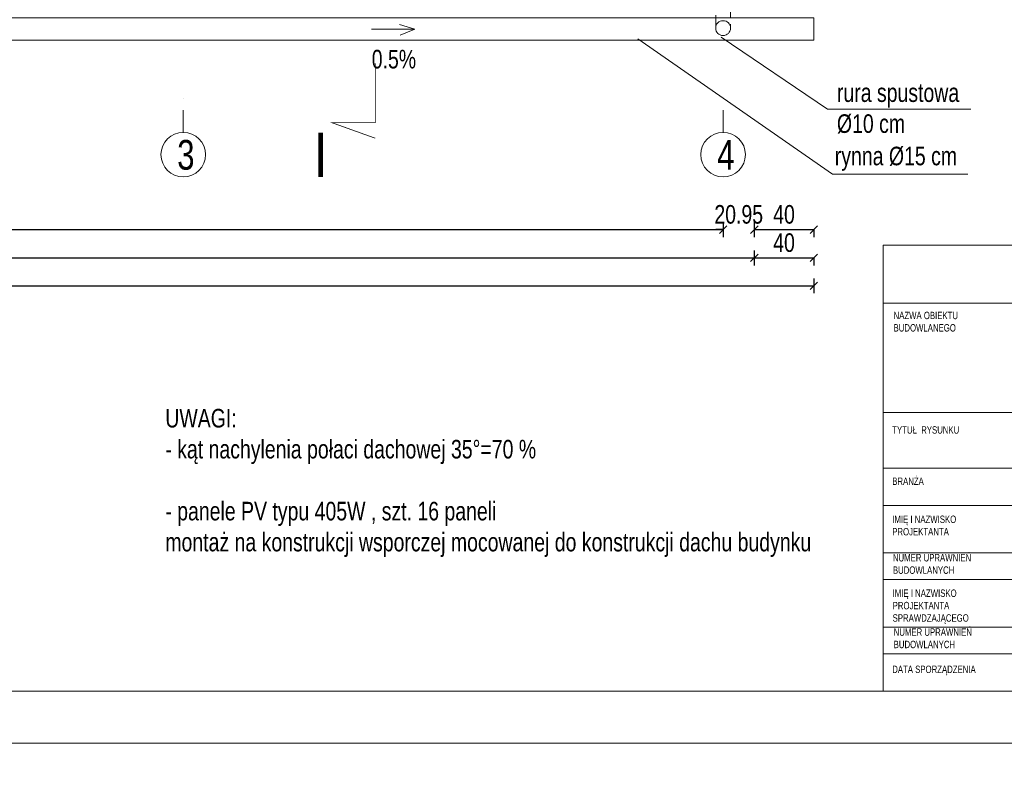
# Model space of a CAD drawing. Header units: inches. Extents: x 0 to 77643, y -44170 to 0.
# Tile 86 of 159: x 72327 to 72989, y -40560 to -40048. Entities that reach past the tile are written whole.
import ezdxf

# ---------------------------------------------------------------- set-up
doc = ezdxf.new("R2010")
doc.units = ezdxf.units.IN
doc.header["$MEASUREMENT"] = 0
doc.linetypes.add('DASHDOT', pattern=[1, 0.5, -0.25, 0, -0.25])
doc.linetypes.add('HIDDEN', pattern=[0.375, 0.25, -0.125])
doc.layers.get('0').update_dxf_attribs({"lineweight": 0})
doc.layers.get('Defpoints').update_dxf_attribs({"lineweight": 0})
for name, color, linetype, lineweight in [('A--tabelka rysunku', 7, 'Continuous', 0), ('p--dach-rura spustowa', 2, 'Continuous', 0), ('p--dach-rynna', 42, 'Continuous', 0), ('p--linia przekroju I-AB', 116, 'Continuous', 40), ('p--opisy dodatkowe', 33, 'Continuous', 0), ('p--osie konstr.-NR', 1, 'DASHDOT', 15), ('p--spadki terenu', 141, 'Continuous', 0), ('p--wymiary-1-50', 5, 'Continuous', 0)]:
    doc.layers.add(name, color=color, linetype=linetype, lineweight=lineweight)
doc.styles.add('1-50', font='arial.ttf', dxfattribs={"width": 0.75, "height": 12.5})
doc.styles.add('1-500', font='arial.ttf', dxfattribs={"width": 0.75, "height": 1.25})
doc.styles.add('Arial narrow', font='arial.ttf', dxfattribs={"width": 0.75})
doc.styles.get("Standard").update_dxf_attribs({"font": 'arial.ttf', "width": 0.75})
doc.dimstyles.new('1-50', dxfattribs={"dimtxt": 12.5, "dimasz": 5, "dimexe": 5, "dimexo": 5, "dimgap": 0.09, "dimtad": 0, "dimdsep": 46, "dimtxsty": '1-50', "dimblk": 'OBLIQUE', "dimcen": 0.09, "dimadec": 0, "dimazin": 0, "dimtfac": 1, "dimtdec": 4, "dimtix": 1, "dimtofl": 0, "dimtmove": 2, "dimatfit": 3, "dimldrblk": 'OBLIQUE', "dimfxl": 5, "dimfxlon": 1, "dimtvp": 0.8, "dimtolj": 1, "dimtzin": 0, "dimarcsym": 0})

# ---------------------------------------------------------------- blocks, each defined once
blk = doc.blocks.new('strzałka')
for q in [(-19.45, 4.13), (0, 0), (-18.87, -3.25)]:
    blk.add_line((-29.28, 0), q)
blk = doc.blocks.new('_OBLIQUE')
at = {"color": 0, "linetype": 'ByBlock', "lineweight": -2}
for p, q in [((-0.5, -0.5), (0.5, 0.5)), ((0, 0), (0, 0))]:
    blk.add_line(p, q, dxfattribs=at)
blk = doc.blocks.new('*D1287')
at = {"layer": 'Defpoints', "color": 0}
for p in [(71620.87, -40031.83), (72820.87, -40031.83), (72820.87, -40208.15)]:
    blk.add_point(p, dxfattribs=at)
at = {"layer": 'p--wymiary-1-50', "color": 0, "linetype": 'Continuous', "lineweight": -2}
for p, q in [((71620.87, -40203.15), (71620.87, -40213.15)), ((71620.87, -40208.15), (72820.87, -40208.15)), ((72820.87, -40203.15), (72820.87, -40213.15))]:
    blk.add_line(p, q, dxfattribs=at)
at = {"layer": 'p--wymiary-1-50', "color": 0, "lineweight": -2, "xscale": 5, "yscale": 5, "zscale": 5, "rotation": 180}
blk.add_blockref('_OBLIQUE', (71620.87, -40208.15), dxfattribs=at)
at = {"layer": 'p--wymiary-1-50', "color": 0, "lineweight": -2, "xscale": 5, "yscale": 5, "zscale": 5}
blk.add_blockref('_OBLIQUE', (72820.87, -40208.15), dxfattribs=at)
at = {"layer": 'p--wymiary-1-50', "color": 0, "linetype": 'Continuous', "ltscale": 12, "insert": (72220.87, -40197.94), "char_height": 12.5, "attachment_point": 5, "style": '1-50'}
blk.add_mtext('\\A1;1200', dxfattribs=at)
blk = doc.blocks.new('*D1293')
at = {"layer": 'Defpoints', "color": 0}
for p in [(71641.82, -40174.07), (72799.92, -40174.07), (72799.92, -40189.13)]:
    blk.add_point(p, dxfattribs=at)
at = {"layer": 'p--wymiary-1-50', "color": 0, "linetype": 'Continuous', "lineweight": -2}
for p, q in [((71641.82, -40184.13), (71641.82, -40194.13)), ((72799.92, -40184.13), (72799.92, -40194.13)), ((71641.82, -40189.13), (72799.92, -40189.13))]:
    blk.add_line(p, q, dxfattribs=at)
at = {"layer": 'p--wymiary-1-50', "color": 0, "lineweight": -2, "xscale": 5, "yscale": 5, "zscale": 5, "rotation": 180}
blk.add_blockref('_OBLIQUE', (71641.82, -40189.13), dxfattribs=at)
at = {"layer": 'p--wymiary-1-50', "color": 0, "lineweight": -2, "xscale": 5, "yscale": 5, "zscale": 5}
blk.add_blockref('_OBLIQUE', (72799.92, -40189.13), dxfattribs=at)
at = {"layer": 'p--wymiary-1-50', "color": 0, "linetype": 'Continuous', "ltscale": 12, "insert": (72220.87, -40178.92), "char_height": 12.5, "attachment_point": 5, "style": '1-50'}
blk.add_mtext('\\A1;1158.1', dxfattribs=at)
blk = doc.blocks.new('*D1296')
at = {"layer": 'Defpoints', "color": 0}
for p in [(72799.92, -40146.72), (72820.87, -40174.07), (72820.87, -40189.13)]:
    blk.add_point(p, dxfattribs=at)
at = {"layer": 'p--wymiary-1-50', "color": 0, "linetype": 'Continuous', "lineweight": -2}
for p, q in [((72799.92, -40184.13), (72799.92, -40194.13)), ((72820.87, -40184.13), (72820.87, -40194.13)), ((72799.92, -40189.13), (72794.92, -40189.13)), ((72820.87, -40189.13), (72825.87, -40189.13))]:
    blk.add_line(p, q, dxfattribs=at)
at = {"layer": 'p--wymiary-1-50', "color": 0, "lineweight": -2, "xscale": 5, "yscale": 5, "zscale": 5}
blk.add_blockref('_OBLIQUE', (72799.92, -40189.13), dxfattribs=at)
at = {"layer": 'p--wymiary-1-50', "color": 0, "lineweight": -2, "xscale": 5, "yscale": 5, "zscale": 5, "rotation": 180}
blk.add_blockref('_OBLIQUE', (72820.87, -40189.13), dxfattribs=at)
at = {"layer": 'p--wymiary-1-50', "color": 0, "linetype": 'Continuous', "ltscale": 12, "insert": (72810.4, -40178.92), "char_height": 12.5, "attachment_point": 5, "style": '1-50'}
blk.add_mtext('\\A1;20.95', dxfattribs=at)
blk = doc.blocks.new('*D1305')
at = {"layer": 'Defpoints', "color": 0}
for p in [(72820.87, -40184.13), (72860.87, -40184.13), (72860.87, -40189.13)]:
    blk.add_point(p, dxfattribs=at)
at = {"layer": 'p--wymiary-1-50', "color": 0, "linetype": 'Continuous', "lineweight": -2}
for p, q in [((72820.87, -40189.13), (72820.87, -40194.13)), ((72820.87, -40189.13), (72860.87, -40189.13)), ((72860.87, -40189.13), (72860.87, -40194.13))]:
    blk.add_line(p, q, dxfattribs=at)
at = {"layer": 'p--wymiary-1-50', "color": 0, "lineweight": -2, "xscale": 5, "yscale": 5, "zscale": 5, "rotation": 180}
blk.add_blockref('_OBLIQUE', (72820.87, -40189.13), dxfattribs=at)
at = {"layer": 'p--wymiary-1-50', "color": 0, "lineweight": -2, "xscale": 5, "yscale": 5, "zscale": 5}
blk.add_blockref('_OBLIQUE', (72860.87, -40189.13), dxfattribs=at)
at = {"layer": 'p--wymiary-1-50', "color": 0, "linetype": 'Continuous', "ltscale": 12, "insert": (72840.87, -40178.92), "char_height": 12.5, "attachment_point": 5, "style": '1-50'}
blk.add_mtext('\\A1;40', dxfattribs=at)
blk = doc.blocks.new('*D1306')
at = {"layer": 'Defpoints', "color": 0}
for p in [(72820.87, -40203.15), (72860.87, -40203.15), (72860.87, -40208.15)]:
    blk.add_point(p, dxfattribs=at)
at = {"layer": 'p--wymiary-1-50', "color": 0, "linetype": 'Continuous', "lineweight": -2}
for p, q in [((72820.87, -40208.15), (72820.87, -40213.15)), ((72820.87, -40208.15), (72860.87, -40208.15)), ((72860.87, -40208.15), (72860.87, -40213.15))]:
    blk.add_line(p, q, dxfattribs=at)
at = {"layer": 'p--wymiary-1-50', "color": 0, "lineweight": -2, "xscale": 5, "yscale": 5, "zscale": 5, "rotation": 180}
blk.add_blockref('_OBLIQUE', (72820.87, -40208.15), dxfattribs=at)
at = {"layer": 'p--wymiary-1-50', "color": 0, "lineweight": -2, "xscale": 5, "yscale": 5, "zscale": 5}
blk.add_blockref('_OBLIQUE', (72860.87, -40208.15), dxfattribs=at)
at = {"layer": 'p--wymiary-1-50', "color": 0, "linetype": 'Continuous', "ltscale": 12, "insert": (72840.87, -40197.94), "char_height": 12.5, "attachment_point": 5, "style": '1-50'}
blk.add_mtext('\\A1;40', dxfattribs=at)
blk = doc.blocks.new('*D1307')
at = {"layer": 'Defpoints', "color": 0}
for p in [(71580.87, -40203.15), (72860.87, -40203.15), (72860.87, -40226.93)]:
    blk.add_point(p, dxfattribs=at)
at = {"layer": 'p--wymiary-1-50', "color": 0, "linetype": 'Continuous', "lineweight": -2}
for p, q in [((71580.87, -40221.93), (71580.87, -40231.93)), ((71580.87, -40226.93), (72860.87, -40226.93)), ((72860.87, -40221.93), (72860.87, -40231.93))]:
    blk.add_line(p, q, dxfattribs=at)
at = {"layer": 'p--wymiary-1-50', "color": 0, "lineweight": -2, "xscale": 5, "yscale": 5, "zscale": 5, "rotation": 180}
blk.add_blockref('_OBLIQUE', (71580.87, -40226.93), dxfattribs=at)
at = {"layer": 'p--wymiary-1-50', "color": 0, "lineweight": -2, "xscale": 5, "yscale": 5, "zscale": 5}
blk.add_blockref('_OBLIQUE', (72860.87, -40226.93), dxfattribs=at)
at = {"layer": 'p--wymiary-1-50', "color": 0, "linetype": 'Continuous', "ltscale": 12, "insert": (72220.87, -40216.72), "char_height": 12.5, "attachment_point": 5, "style": '1-50'}
blk.add_mtext('\\A1;1280', dxfattribs=at)

msp = doc.modelspace()

# ---------------------------------------------------------------- linework, layer by layer
at = {"layer": 'A--tabelka rysunku', "linetype": 'Continuous'}
for p, q in [((73407.6501, -40199.6055), (72907.6501, -40199.6055)), ((73407.6501, -40238.66808), (72907.6501, -40238.66808)), ((73407.6501, -40312.1055), (72907.6501, -40312.1055)), ((73407.6501, -40312.1055), (72907.6501, -40312.1055)), ((73407.6501, -40349.6055), (72907.6501, -40349.6055)), ((73407.6501, -40374.6055), (72907.6501, -40374.6055)), ((73232.6501, -40406.6055), (72907.6501, -40406.6055)), ((73320.1501, -40424.6055), (72907.6501, -40424.6055)), ((73232.6501, -40456.6055), (72907.6501, -40456.6055)), ((73320.1501, -40474.6055), (72907.6501, -40474.6055))]:
    msp.add_line(p, q, dxfattribs=at)
for points in [[(71342.6501, -40534.6055), (73442.6501, -40534.6055), (73442.6501, -39049.6055), (71342.6501, -39049.6055)], [(71342.6501, -40534.6055), (73442.6501, -40534.6055), (73442.6501, -39049.6055), (71342.6501, -39049.6055)], [(71467.6501, -40499.6055), (73407.6501, -40499.6055), (73407.6501, -39084.6055), (71467.6501, -39084.6055)], [(72907.6501, -40499.6055), (73407.6501, -40499.6055), (73407.6501, -40199.6055), (72907.6501, -40199.6055)], [(69728.8043, -43504.6055), (73928.8043, -43504.6055), (73928.8043, -40534.6055), (69728.8043, -40534.6055)]]:
    msp.add_lwpolyline(points, close=True, dxfattribs=at)
at = {"layer": 'p--dach-rura spustowa', "linetype": 'HIDDEN', "lineweight": 5, "ltscale": 35}
for p, q in [((72794.92132, -40053.52947), (72794.92132, -39972.16429)), ((72804.92132, -39972.16429), (72804.92132, -40053.52947))]:
    msp.add_line(p, q, dxfattribs=at)
at = {"layer": 'p--dach-rura spustowa', "linetype": 'Continuous', "lineweight": 0, "ltscale": 75}
msp.add_circle((72799.92132, -40053.52947), 5, dxfattribs=at)
at = {"layer": 'p--dach-rynna', "linetype": 'Continuous'}
msp.add_lwpolyline([(71580.87132, -40046.70116), (72860.87132, -40046.70116), (72860.87132, -40061.70116), (71580.87132, -40061.70116)], close=True, dxfattribs=at)
at = {"layer": 'p--linia przekroju I-AB', "const_width": 0.5}
msp.add_lwpolyline([(72565.86091, -40077.19435), (72565.86091, -40117.20475), (72536.83376, -40117.20475), (72565.86091, -40127.61597)], dxfattribs=at)
at = {"layer": 'p--opisy dodatkowe', "lineweight": 5}
for points in [[(72964.47839, -40151.70048), (72873.59946, -40151.70049), (72742.58903, -40060.63426)], [(72966.64673, -40108.01395), (72870.19201, -40108.01395), (72798.67132, -40059.52947)]]:
    msp.add_lwpolyline(points, dxfattribs=at)
at = {"layer": 'p--osie konstr.-NR', "linetype": 'DASHDOT', "ltscale": 30}
for p, q in [((72436.67132, -40123.66661), (72436.67132, -40098.66661)), ((72799.92132, -40123.66661), (72799.92132, -40098.66661))]:
    msp.add_line(p, q, dxfattribs=at)
at = {"layer": 'p--osie konstr.-NR', "linetype": 'Continuous', "ltscale": 35}
for centre in [(72436.67132, -40138.66661), (72799.92132, -40138.66661)]:
    msp.add_circle(centre, 15, dxfattribs=at)

# ---------------------------------------------------------------- block references
at = {"layer": 'p--spadki terenu', "rotation": 180}
msp.add_blockref('strzałka', (72563.2483, -40054.24741), dxfattribs=at)

# ---------------------------------------------------------------- texts
at = {"layer": 'A--tabelka rysunku'}
for s, insert, char_height, width, attachment_point, style in [('{\\H0.75x;BUDOWA  BUDYNKU  ADMINISTRACYJNEGO\\P KANCELARIE  LEŚNICTW STEPNICA I ZIELONCZYN\\P\\H0.9259x; dz. 67/24, obręb 0011 Zielonczyn , gm. Stepnica}', (73194.15916, -40241.50195), 18, 597.2915595, 2, '1-500'), ('NAZWA OBIEKTU\\PBUDOWLANEGO', (72914.57484, -40244.34317), 5, 277.1763745, 1, 'Arial narrow'), ('TYTUŁ  RYSUNKU', (72913.66911, -40321.37413), 5, 277.1763745, 1, 'Arial narrow'), ('BRANŻA', (72913.66911, -40355.88083), 5, 277.1763745, 1, 'Arial narrow'), ('IMIĘ I NAZWISKO \\PPROJEKTANTA', (72913.66911, -40381.48853), 5, 277.1763745, 1, 'Arial narrow'), ('NUMER UPRAWNIEŃ \\PBUDOWLANYCH', (72914.11394, -40407.3514), 5, 277.1763745, 1, 'Arial narrow'), ('IMIĘ I NAZWISKO \\PPROJEKTANTA\\PSPRAWDZAJĄCEGO', (72913.9535, -40431.21746), 5, 277.1763745, 1, 'Arial narrow'), ('NUMER UPRAWNIEŃ \\PBUDOWLANYCH', (72914.63424, -40457.36879), 5, 277.1763745, 1, 'Arial narrow'), ('DATA SPORZĄDZENIA', (72913.66911, -40482.42973), 5, 277.1763745, 1, 'Arial narrow')]:
    msp.add_mtext(s, dxfattribs=dict(at, insert=insert, char_height=char_height, width=width, attachment_point=attachment_point, style=style))
at = {"layer": 'p--linia przekroju I-AB', "insert": (72533.84772, -40123.78854), "char_height": 30, "width": 72.0009, "attachment_point": 3}
msp.add_mtext('\\W0.8;I', dxfattribs=at)
at = {"layer": 'p--opisy dodatkowe', "char_height": 12.5, "style": '1-50'}
for s, insert, width, attachment_point in [('rura spustowa\\P%%c10 cm', (72876.46413, -40090.70183), 177.1707, 1), ('rynna Ø15 cm', (72875.04328, -40149.59099), 177.1707, 7), ('UWAGI:\\P- kąt nachylenia połaci dachowej 35%%D=70 %\\P\\P- panele PV typu 405W , szt. 16 paneli\\Pmontaż na konstrukcji wsporczej mocowanej do konstrukcji dachu budynku', (72424.62896, -40309.72496), 743.0570193, 1)]:
    msp.add_mtext(s, dxfattribs=dict(at, insert=insert, width=width, attachment_point=attachment_point))
at = {"layer": 'p--osie konstr.-NR', "linetype": 'Continuous', "ltscale": 35, "char_height": 20, "width": 63.5564, "attachment_point": 1}
for s, insert in [('3', (72432.63085, -40128.77458)), ('4', (72795.88085, -40128.77458))]:
    msp.add_mtext(s, dxfattribs=dict(at, insert=insert))
at = {"layer": 'p--spadki terenu', "insert": (72593.35573, -40068.16246), "char_height": 12.5, "width": 32.4454694, "attachment_point": 3, "style": '1-50'}
msp.add_mtext('0.5%', dxfattribs=at)

# ---------------------------------------------------------------- dimensions: what is measured, and where the dimension line sits
at = {"layer": 'p--wymiary-1-50', "linetype": 'Continuous'}
dim = msp.add_linear_dim(base=(72820.87132, -40208.14931), p1=(71620.87132, -40031.82794), p2=(72820.87132, -40031.82794), dimstyle='1-50', override={"dimtxt": 12.5}, dxfattribs=at)
dim.commit()
dim.dimension.update_dxf_attribs({"geometry": '*D1287', "text_midpoint": (72220.87132, -40197.93931)})
for base, p1, p2, picture, middle in [((72820.87132, -40189.12958), (72799.92132, -40146.71985), (72820.87132, -40174.06734), '*D1296', (72810.39632, -40178.91958)), ((72799.92132, -40189.12958), (71641.82132, -40174.06734), (72799.92132, -40174.06734), '*D1293', (72220.87132, -40178.91958)), ((72860.87132, -40189.12958), (72820.87132, -40184.12958), (72860.87132, -40184.12958), '*D1305', (72840.87132, -40178.91958)), ((72860.87132, -40208.14931), (72820.87132, -40203.14931), (72860.87132, -40203.14931), '*D1306', (72840.87132, -40197.93931)), ((72860.87132, -40226.92675), (71580.87132, -40203.14931), (72860.87132, -40203.14931), '*D1307', (72220.87132, -40216.71675))]:
    dim = msp.add_linear_dim(base=base, p1=p1, p2=p2, dimstyle='1-50', dxfattribs=at)
    dim.commit()
    dim.dimension.update_dxf_attribs({"geometry": picture, "text_midpoint": middle})

doc.saveas('drawing.dxf')
